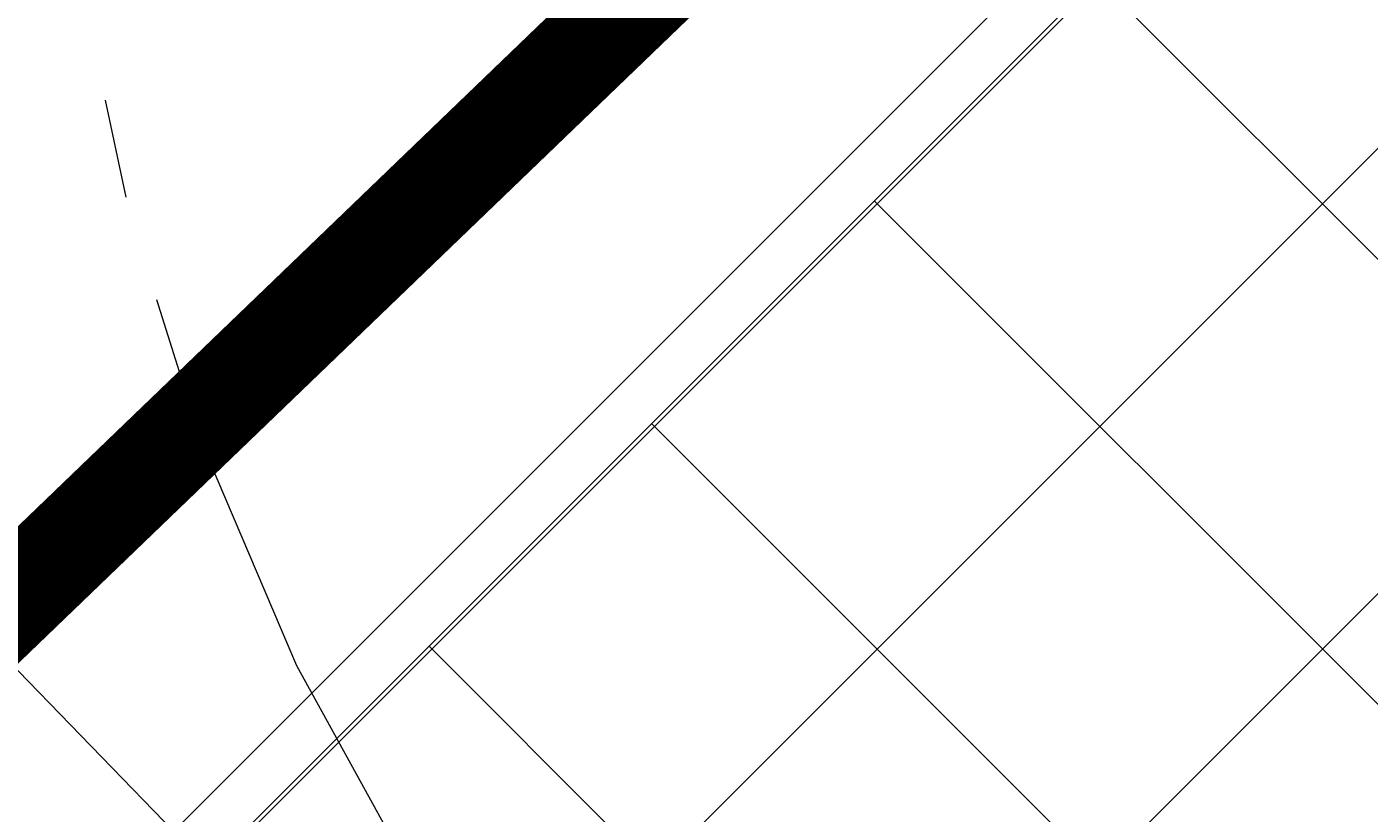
# Model space of a CAD drawing. Header units: millimetres. Extents: x -527259 to -526551, y -1129736 to -1129000.
# Tile 11 of 213: x -527177.544 to -527176.191, y -1129628.842 to -1129628.049. Entities that reach past the tile are written whole.
import ezdxf

# ---------------------------------------------------------------- set-up
doc = ezdxf.new("R2010")
doc.units = ezdxf.units.MM
doc.header["$LTSCALE"] = 12
doc.header["$PDSIZE"] = -4
doc.linetypes.add('ACAD_ISO05W100', pattern=[33, 24, -3, 0, -3, 0, -3])
doc.linetypes.add('C_1', pattern=[0.6, 0.3, -0.3])
for name, color, linetype, lineweight in [('ISa_destova_kanalizace', 4, 'KANALIZACE_DESTOVA_PODZ', 9), ('koty', 6, 'Continuous', 9), ('Objekt', 230, 'Continuous', 9), ('srafy', 6, 'Continuous', 9), ('tlusta', 7, 'Continuous', 15)]:
    doc.layers.add(name, color=color, linetype=linetype, lineweight=lineweight)
doc.styles.add('laplan', font='txt', dxfattribs={"height": 0.002})
doc.linetypes.add('KANALIZACE_DESTOVA_PODZ', pattern='A,35,-15,[102,CADKON.SHX,S=5,R=0,X=0,Y=5],-5,[106,CADKON.SHX,S=5,R=0,X=10,Y=0],30,-15', length=100)
doc.linetypes.add('KANALIZACE_SPLASKOVA_PODZ', pattern='A,35,-15,[102,CADKON.SHX,S=5,R=0,X=0,Y=5],-5,[102,CADKON.SHX,S=5,R=0,X=20,Y=5],30,-15', length=100)
doc.dimstyles.new('laplan', dxfattribs={"dimscale": 0, "dimtxt": 0.002, "dimasz": 0.0015, "dimexe": 0.002, "dimexo": 0, "dimgap": 0.001, "dimtad": 1, "dimtoh": 1, "dimrnd": 0.05, "dimzin": 1, "dimtxsty": 'laplan', "dimblk": 'OBLIQUE', "dimcen": 0.002, "dimclrd": 256, "dimclre": 256, "dimclrt": 256, "dimadec": 0, "dimazin": 0, "dimtfac": 1, "dimtmove": 1, "dimatfit": 2, "dimfxl": 0.0065, "dimfxlon": 1, "dimtfill": 1, "dimlwd": 13, "dimlwe": -1, "dimarcsym": 0})

# ---------------------------------------------------------------- blocks, each defined once
blk = doc.blocks.new('_OBLIQUE')
at = {"color": 0, "linetype": 'ByBlock'}
blk.add_line((-0.5, -0.5), (0.5, 0.5), dxfattribs=at)
blk = doc.blocks.new('*D241')
at = {"layer": 'Defpoints', "color": 0, "transparency": 16777216}
for p in [(-527179.3283609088, -1129617.119505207), (-527166.0257343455, -1129630.42213177), (-527166.9798262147, -1129631.376223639)]:
    blk.add_point(p, dxfattribs=at)
at = {"layer": 'koty', "transparency": 16777216}
for p, q in [((-527179.3632139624, -1129617.15435826), (-527180.5652954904, -1129618.356439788)), ((-527166.0605873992, -1129630.456984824), (-527167.2626689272, -1129631.659066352))]:
    blk.add_line(p, q, dxfattribs=at)
at = {"layer": 'koty', "lineweight": 13, "transparency": 16777216}
blk.add_line((-527180.282452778, -1129618.073597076), (-527166.9798262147, -1129631.376223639), dxfattribs=at)
at = {"layer": 'koty', "lineweight": 13, "transparency": 16777216, "xscale": 0.3, "yscale": 0.3, "zscale": 0.3}
for p, rotation in [((-527180.282452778, -1129618.073597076), 135), ((-527166.9798262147, -1129631.376223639), 315)]:
    blk.add_blockref('_OBLIQUE', p, dxfattribs=dict(at, rotation=rotation))
at = {"layer": 'koty', "lineweight": 5, "transparency": 16777216, "insert": (-527173.327285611, -1129624.421056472), "char_height": 0.4, "attachment_point": 5, "rotation": 315, "style": 'laplan', "bg_fill": 3, "box_fill_scale": 1.1, "bg_fill_color": 256, "bg_fill_true_color": 13158600, "bg_fill_transparency": 0}
blk.add_mtext('18,80', dxfattribs=at)
blk = doc.blocks.new('*D245')
at = {"layer": 'Defpoints', "color": 0, "transparency": 16777216}
for p in [(-527174.3181938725, -1129622.907489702), (-527172.8807772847, -1129624.34490629), (-527179.0982720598, -1129630.562401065)]:
    blk.add_point(p, dxfattribs=at)
at = {"layer": 'koty', "transparency": 16777216}
for p, q in [((-527173.3989550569, -1129623.826728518), (-527174.6010365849, -1129622.62464699)), ((-527179.6164498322, -1129630.044223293), (-527180.8185313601, -1129628.842141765))]:
    blk.add_line(p, q, dxfattribs=at)
at = {"layer": 'koty', "lineweight": 13, "transparency": 16777216}
blk.add_line((-527180.5356886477, -1129629.124984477), (-527174.3181938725, -1129622.907489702), dxfattribs=at)
at = {"layer": 'koty', "lineweight": 13, "transparency": 16777216, "xscale": 0.3, "yscale": 0.3, "zscale": 0.3}
for p, rotation in [((-527174.3181938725, -1129622.907489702), 44.99999999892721), ((-527180.5356886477, -1129629.124984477), 224.9999999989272)]:
    blk.add_blockref('_OBLIQUE', p, dxfattribs=dict(at, rotation=rotation))
at = {"layer": 'koty', "lineweight": 5, "transparency": 16777216, "insert": (-527177.7307951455, -1129625.712383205), "char_height": 0.4, "attachment_point": 5, "rotation": 44.99999999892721, "style": 'laplan', "bg_fill": 3, "box_fill_scale": 1.1, "bg_fill_color": 256, "bg_fill_true_color": 13158600, "bg_fill_transparency": 0}
blk.add_mtext('8,80', dxfattribs=at)
blk = doc.blocks.new('*D247')
at = {"layer": 'Defpoints', "color": 0, "transparency": 16777216}
for p in [(-527181.3325048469, -1129629.921800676), (-527179.0982720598, -1129630.562401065), (-527177.4162123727, -1129633.83809315)]:
    blk.add_point(p, dxfattribs=at)
at = {"layer": 'koty', "lineweight": 13, "transparency": 16777216}
for p, q in [((-527181.6125151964, -1129628.844974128), (-527182.9033723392, -1129628.844974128)), ((-527180.9340967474, -1129629.523392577), (-527181.6125151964, -1129628.844974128)), ((-527180.5356886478, -1129629.124984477), (-527181.3325048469, -1129629.921800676))]:
    blk.add_line(p, q, dxfattribs=at)
at = {"layer": 'koty', "transparency": 16777216}
for p, q in [((-527179.6164498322, -1129630.044223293), (-527180.8185313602, -1129628.842141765)), ((-527180.4132660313, -1129630.841039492), (-527181.6153475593, -1129629.638957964))]:
    blk.add_line(p, q, dxfattribs=at)
at = {"layer": 'koty', "lineweight": 13, "transparency": 16777216, "xscale": 0.3, "yscale": 0.3, "zscale": 0.3}
for p, rotation in [((-527180.5356886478, -1129629.124984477), 45), ((-527181.3325048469, -1129629.921800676), 225)]:
    blk.add_blockref('_OBLIQUE', p, dxfattribs=dict(at, rotation=rotation))
at = {"layer": 'koty', "lineweight": 5, "transparency": 16777216, "insert": (-527182.257943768, -1129628.415259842), "char_height": 0.4, "attachment_point": 5, "style": 'laplan', "bg_fill": 3, "box_fill_scale": 1.1, "bg_fill_color": 256, "bg_fill_true_color": 13158600, "bg_fill_transparency": 0}
blk.add_mtext('1,15', dxfattribs=at)
blk = doc.blocks.new('*D250')
at = {"layer": 'Defpoints', "color": 0, "transparency": 16777216}
for p in [(-527172.3139700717, -1129627.390273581), (-527171.865309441, -1129627.838934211), (-527177.6342325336, -1129633.607857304)]:
    blk.add_point(p, dxfattribs=at)
at = {"layer": 'koty', "transparency": 16777216}
for p, q in [((-527171.865309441, -1129627.838934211), (-527172.5968127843, -1129627.107430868)), ((-527177.6342325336, -1129633.607857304), (-527178.365735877, -1129632.876353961))]:
    blk.add_line(p, q, dxfattribs=at)
at = {"layer": 'koty', "lineweight": 13, "transparency": 16777216}
blk.add_line((-527178.0828931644, -1129633.159196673), (-527172.3139700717, -1129627.390273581), dxfattribs=at)
at = {"layer": 'koty', "lineweight": 13, "transparency": 16777216, "xscale": 0.3, "yscale": 0.3, "zscale": 0.3}
for p, rotation in [((-527172.3139700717, -1129627.390273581), 45.00000000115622), ((-527178.0828931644, -1129633.159196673), 225.0000000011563)]:
    blk.add_blockref('_OBLIQUE', p, dxfattribs=dict(at, rotation=rotation))
at = {"layer": 'koty', "lineweight": 5, "transparency": 16777216, "insert": (-527175.2276651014, -1129629.696260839), "char_height": 0.4, "attachment_point": 5, "rotation": 45.00000000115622, "style": 'laplan', "bg_fill": 3, "box_fill_scale": 1.1, "bg_fill_color": 256, "bg_fill_true_color": 13158600, "bg_fill_transparency": 0}
blk.add_mtext('8,15', dxfattribs=at)
blk = doc.blocks.new('*D254')
at = {"layer": 'Defpoints', "color": 0, "transparency": 16777216}
for p in [(-527176.9483451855, -1129614.739489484), (-527179.3283609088, -1129617.119505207), (-527166.0257343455, -1129630.42213177)]:
    blk.add_point(p, dxfattribs=at)
at = {"layer": 'koty', "transparency": 16777216}
for p, q in [((-527177.867584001, -1129615.658728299), (-527176.665502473, -1129614.456646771)), ((-527164.5649574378, -1129628.961354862), (-527163.3628759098, -1129627.759273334))]:
    blk.add_line(p, q, dxfattribs=at)
at = {"layer": 'koty', "lineweight": 13, "transparency": 16777216}
blk.add_line((-527163.6457186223, -1129628.042116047), (-527176.9483451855, -1129614.739489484), dxfattribs=at)
at = {"layer": 'koty', "lineweight": 13, "transparency": 16777216, "xscale": 0.3, "yscale": 0.3, "zscale": 0.3}
for p, rotation in [((-527176.9483451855, -1129614.739489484), 135), ((-527163.6457186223, -1129628.042116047), 315)]:
    blk.add_blockref('_OBLIQUE', p, dxfattribs=dict(at, rotation=rotation))
at = {"layer": 'koty', "lineweight": 5, "transparency": 16777216, "insert": (-527169.9931780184, -1129621.08694888), "char_height": 0.4, "attachment_point": 5, "rotation": 315, "style": 'laplan', "bg_fill": 3, "box_fill_scale": 1.1, "bg_fill_color": 256, "bg_fill_true_color": 13158600, "bg_fill_transparency": 0}
blk.add_mtext('18,80', dxfattribs=at)

msp = doc.modelspace()

# ---------------------------------------------------------------- hatches: boundary and pattern name
at = {"layer": 'srafy', "transparency": 33554610}
h = msp.add_hatch(dxfattribs=at)
h.set_pattern_fill('ANSI37', color=230, scale=0.1)
h.set_pattern_definition([(45, (13890.92835443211, 40138.13834657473), (-0.2245064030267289, 0.2245064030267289), []), (135, (13890.92835443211, 40138.13834657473), (-0.2245064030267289, -0.2245064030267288), [])])
edge = h.paths.add_edge_path(flags=16)
edge.add_line((-527176.0859102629, -1129630.462003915), (-527176.1191814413, -1129630.485911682))
edge.add_line((-527176.1191814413, -1129630.485911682), (-527176.1426259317, -1129630.462467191))
edge.add_line((-527176.1426259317, -1129630.462467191), (-527176.2304839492, -1129630.550325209))
edge.add_line((-527176.2304839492, -1129630.550325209), (-527176.2038967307, -1129630.576912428))
edge.add_line((-527176.2038967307, -1129630.576912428), (-527176.2604652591, -1129630.633480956))
edge.add_line((-527176.2604652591, -1129630.633480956), (-527176.2870524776, -1129630.606893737))
edge.add_line((-527176.2870524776, -1129630.606893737), (-527176.3795349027, -1129630.699376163))
edge.add_line((-527176.3795349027, -1129630.699376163), (-527176.3826534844, -1129630.702494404))
edge.add_arc((-527176.3972904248, -1129630.687716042), 0.02080000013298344, 225.0000002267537, 314.72453828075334, ccw=False)
edge.add_line((-527176.4119982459, -1129630.702423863), (-527176.5195313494, -1129630.59489076))
edge.add_arc((-527176.5255342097, -1129630.602888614), 0.0100000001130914, 53.10961498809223, 75.17525174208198)
edge.add_line((-527176.5229755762, -1129630.593221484), (-527176.535812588, -1129630.589781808))
edge.add_line((-527176.535812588, -1129630.589781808), (-527176.5400552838, -1129630.585539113))
edge.add_line((-527176.5400552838, -1129630.585539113), (-527176.6507174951, -1129630.474876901))
edge.add_line((-527176.6507174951, -1129630.474876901), (-527176.6549601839, -1129630.470634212))
edge.add_line((-527176.6549601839, -1129630.470634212), (-527176.6584156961, -1129630.457738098))
edge.add_arc((-527176.668066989, -1129630.460355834), 0.00999999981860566, 15.17532693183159, 53.10961658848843)
edge.add_line((-527176.6620641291, -1129630.45235798), (-527176.7188259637, -1129630.395596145))
edge.add_line((-527176.7188259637, -1129630.395596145), (-527176.7219938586, -1129630.392428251))
edge.add_arc((-527176.7072860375, -1129630.377720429), 0.02080000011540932, 135.0000002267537, 225.0000002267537, ccw=False)
edge.add_line((-527176.7219938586, -1129630.363012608), (-527176.6264637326, -1129630.267482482))
edge.add_line((-527176.6264637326, -1129630.267482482), (-527176.6550308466, -1129630.238915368))
edge.add_line((-527176.6550308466, -1129630.238915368), (-527176.6320498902, -1129630.215934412))
edge.add_line((-527176.6320498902, -1129630.215934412), (-527176.6161399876, -1129630.231844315))
edge.add_arc((-527176.6108366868, -1129630.226541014), 0.007500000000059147, 225.0000006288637, 404.9999999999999)
edge.add_line((-527176.6055333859, -1129630.221237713), (-527176.6214432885, -1129630.20532781))
edge.add_line((-527176.6214432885, -1129630.20532781), (-527176.5984623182, -1129630.18234684))
edge.add_line((-527176.5984623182, -1129630.18234684), (-527176.5698952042, -1129630.210913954))
edge.add_line((-527176.5698952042, -1129630.210913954), (-527176.1396914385, -1129629.780710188))
edge.add_line((-527176.1396914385, -1129629.780710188), (-527176.1682585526, -1129629.752143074))
edge.add_line((-527176.1682585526, -1129629.752143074), (-527176.1452775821, -1129629.729162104))
edge.add_line((-527176.1452775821, -1129629.729162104), (-527176.1293676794, -1129629.745072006))
edge.add_arc((-527176.1240643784, -1129629.739768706), 0.00750000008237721, 225, 405.0000006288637)
edge.add_line((-527176.1187610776, -1129629.734465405), (-527176.1346709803, -1129629.718555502))
edge.add_line((-527176.1346709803, -1129629.718555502), (-527176.11169001, -1129629.695574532))
edge.add_line((-527176.11169001, -1129629.695574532), (-527176.0831228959, -1129629.724141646))
edge.add_line((-527176.0831228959, -1129629.724141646), (-527175.9876634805, -1129629.62868223))
edge.add_arc((-527175.9729556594, -1129629.643390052), 0.02080000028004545, 50.62048318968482, 134.9999993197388, ccw=False)
edge.add_line((-527175.9597590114, -1129629.627312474), (-527175.955150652, -1129629.631920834))
edge.add_line((-527175.955150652, -1129629.631920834), (-527175.9498332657, -1129629.637096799))
edge.add_line((-527175.9498332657, -1129629.637096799), (-527175.9582478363, -1129629.628682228))
edge.add_line((-527175.9582478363, -1129629.628682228), (-527175.955150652, -1129629.631920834))
edge.add_line((-527175.955150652, -1129629.631920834), (-527175.6483229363, -1129629.938748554))
edge.add_arc((-527175.6630307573, -1129629.953456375), 0.02080000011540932, -44.999999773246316, 45.000000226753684, ccw=False)
edge.add_line((-527175.6483229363, -1129629.968164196), (-527175.6938252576, -1129630.013666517))
edge.add_line((-527175.6938252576, -1129630.013666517), (-527175.670380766, -1129630.037111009))
edge.add_line((-527175.670380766, -1129630.037111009), (-527175.694288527, -1129630.070382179))
edge.add_line((-527175.694288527, -1129630.070382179), (-527176.0859102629, -1129630.462003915))
edge = h.paths.add_edge_path(flags=0)
edge.add_arc((-527176.397290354, -1129630.646420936), 0.0102679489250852, 228.3788244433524, 319.1481904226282, ccw=False)
edge.add_line((-527176.4041103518, -1129630.654096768), (-527176.4606788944, -1129630.597528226))
edge.add_arc((-527176.4538588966, -1129630.589852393), 0.01026794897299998, 135.0758604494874, 228.3788244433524, ccw=False)
edge.add_line((-527176.4611290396, -1129630.582601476), (-527175.7681645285, -1129629.889636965))
edge.add_arc((-527175.7608943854, -1129629.896887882), 0.0102679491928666, 48.38166479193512, 135.0758599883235, ccw=False)
edge.add_line((-527175.7540747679, -1129629.889211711), (-527175.6969075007, -1129629.946378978))
edge.add_arc((-527175.7039785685, -1129629.953450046), 0.01000000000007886, -44.999999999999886, 45, ccw=False)
edge.add_line((-527175.6969075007, -1129629.960521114), (-527176.3895236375, -1129630.653137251))
edge = h.paths.add_edge_path(flags=0)
edge.add_arc((-527176.5033563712, -1129630.540354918), 0.01026794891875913, 228.3788244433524, 315, ccw=False)
edge.add_line((-527176.510176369, -1129630.548030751), (-527176.5667449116, -1129630.491462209))
edge.add_arc((-527176.5599249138, -1129630.483786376), 0.01026794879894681, 135.0758595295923, 228.3788235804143, ccw=False)
edge.add_line((-527176.5671950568, -1129630.476535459), (-527175.8742305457, -1129629.783570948))
edge.add_arc((-527175.8669604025, -1129629.790821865), 0.01026794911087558, 48.38166392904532, 135.0758613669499, ccw=False)
edge.add_line((-527175.860140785, -1129629.783145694), (-527175.8035722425, -1129629.839714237))
edge.add_arc((-527175.8103918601, -1129629.847390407), 0.01026794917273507, -45.00000045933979, 48.381663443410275, ccw=False)
edge.add_line((-527175.8031313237, -1129629.854650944), (-527176.4960958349, -1129630.547615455))
edge = h.paths.add_edge_path(flags=0)
edge.add_arc((-527176.2463231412, -1129630.59105456), 0.007499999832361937, 0, 360)
edge = h.paths.add_edge_path(flags=0)
edge.add_arc((-527176.6094223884, -1129630.434288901), 0.01026794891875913, 228.3788244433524, 315, ccw=False)
edge.add_line((-527176.6162423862, -1129630.441964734), (-527176.6166703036, -1129630.441536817))
edge.add_line((-527176.6166703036, -1129630.441536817), (-527176.6728109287, -1129630.385396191))
edge.add_arc((-527176.6659909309, -1129630.377720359), 0.01026794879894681, 139.1490363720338, 228.3788235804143, ccw=False)
edge.add_line((-527176.6737577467, -1129630.371004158), (-527175.9807847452, -1129629.678029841))
edge.add_arc((-527175.9730264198, -1129629.684755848), 0.01026794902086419, 48.381663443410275, 139.0766583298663, ccw=False)
edge.add_line((-527175.9662068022, -1129629.677079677), (-527175.9096382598, -1129629.733648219))
edge.add_arc((-527175.9164578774, -1129629.74132439), 0.01026794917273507, -44.999999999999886, 48.381663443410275, ccw=False)
edge.add_line((-527175.9091973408, -1129629.748584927), (-527176.6021618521, -1129630.441549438))
edge = h.paths.add_edge_path(flags=16)
edge.add_line((-527176.6292712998, -1129630.950002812), (-527176.6747736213, -1129630.995505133))
edge.add_line((-527176.6747736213, -1129630.995505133), (-527176.6513291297, -1129631.018949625))
edge.add_line((-527176.6513291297, -1129631.018949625), (-527176.6752368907, -1129631.052220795))
edge.add_line((-527176.6752368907, -1129631.052220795), (-527177.0668586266, -1129631.44384253))
edge.add_line((-527177.0668586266, -1129631.44384253), (-527177.1001298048, -1129631.467750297))
edge.add_line((-527177.1001298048, -1129631.467750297), (-527177.1235742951, -1129631.444305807))
edge.add_line((-527177.1235742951, -1129631.444305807), (-527177.2114323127, -1129631.532163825))
edge.add_line((-527177.2114323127, -1129631.532163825), (-527177.1848450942, -1129631.558751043))
edge.add_line((-527177.1848450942, -1129631.558751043), (-527177.2414136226, -1129631.615319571))
edge.add_line((-527177.2414136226, -1129631.615319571), (-527177.2680008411, -1129631.588732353))
edge.add_line((-527177.2680008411, -1129631.588732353), (-527177.3604832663, -1129631.681214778))
edge.add_line((-527177.3604832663, -1129631.681214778), (-527177.3636018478, -1129631.684333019))
edge.add_arc((-527177.3782387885, -1129631.669554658), 0.02080000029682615, 225.0000009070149, 314.72453873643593, ccw=False)
edge.add_line((-527177.3929466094, -1129631.684262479), (-527177.500479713, -1129631.576729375))
edge.add_arc((-527177.5064825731, -1129631.58472723), 0.01000000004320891, 53.10961552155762, 75.17525238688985)
edge.add_line((-527177.5039239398, -1129631.5750601), (-527177.5167609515, -1129631.571620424))
edge.add_line((-527177.5167609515, -1129631.571620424), (-527177.5210036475, -1129631.567377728))
edge.add_line((-527177.5210036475, -1129631.567377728), (-527177.6316658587, -1129631.456715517))
edge.add_line((-527177.6316658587, -1129631.456715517), (-527177.6359085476, -1129631.452472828))
edge.add_line((-527177.6359085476, -1129631.452472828), (-527177.6393640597, -1129631.439576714))
edge.add_arc((-527177.6490153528, -1129631.44219445), 0.01000000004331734, 15.17532658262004, 53.10961552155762)
edge.add_line((-527177.6430124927, -1129631.434196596), (-527177.6997743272, -1129631.377434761))
edge.add_line((-527177.6997743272, -1129631.377434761), (-527177.7029422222, -1129631.374266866))
edge.add_arc((-527177.6882344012, -1129631.359559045), 0.02079999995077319, 135, 224.9999997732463, ccw=False)
edge.add_line((-527177.7029422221, -1129631.344851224), (-527177.6074120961, -1129631.249321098))
edge.add_line((-527177.6074120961, -1129631.249321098), (-527177.6359792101, -1129631.220753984))
edge.add_line((-527177.6359792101, -1129631.220753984), (-527177.6129982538, -1129631.197773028))
edge.add_line((-527177.6129982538, -1129631.197773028), (-527177.5970883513, -1129631.21368293))
edge.add_arc((-527177.5917850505, -1129631.20837963), 0.007500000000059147, 225.0000006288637, 404.9999999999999)
edge.add_line((-527177.5864817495, -1129631.203076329), (-527177.6023916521, -1129631.187166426))
edge.add_line((-527177.6023916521, -1129631.187166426), (-527177.5794106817, -1129631.164185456))
edge.add_line((-527177.5794106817, -1129631.164185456), (-527177.5508435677, -1129631.19275257))
edge.add_line((-527177.5508435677, -1129631.19275257), (-527177.1206398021, -1129630.762548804))
edge.add_line((-527177.1206398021, -1129630.762548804), (-527177.149206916, -1129630.73398169))
edge.add_line((-527177.149206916, -1129630.73398169), (-527177.1262259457, -1129630.71100072))
edge.add_line((-527177.1262259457, -1129630.71100072), (-527177.110316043, -1129630.726910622))
edge.add_arc((-527177.1050127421, -1129630.721607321), 0.00750000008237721, 225, 405.0000006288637)
edge.add_line((-527177.0997094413, -1129630.71630402), (-527177.1156193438, -1129630.700394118))
edge.add_line((-527177.1156193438, -1129630.700394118), (-527177.0926383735, -1129630.677413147))
edge.add_line((-527177.0926383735, -1129630.677413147), (-527177.0640712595, -1129630.705980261))
edge.add_line((-527177.0640712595, -1129630.705980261), (-527176.9686118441, -1129630.610520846))
edge.add_arc((-527176.953904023, -1129630.625228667), 0.02080000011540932, 50.62048253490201, 134.9999997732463, ccw=False)
edge.add_line((-527176.940707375, -1129630.60915109), (-527176.9360990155, -1129630.613759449))
edge.add_line((-527176.9360990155, -1129630.613759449), (-527176.9307816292, -1129630.618935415))
edge.add_line((-527176.9307816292, -1129630.618935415), (-527176.9391962, -1129630.610520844))
edge.add_line((-527176.9391962, -1129630.610520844), (-527176.9392669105, -1129630.610591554))
edge.add_line((-527176.9392669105, -1129630.610591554), (-527176.6292712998, -1129630.920587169))
edge.add_arc((-527176.6439791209, -1129630.935294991), 0.02080000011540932, -44.999999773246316, 45.000000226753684, ccw=False)
edge = h.paths.add_edge_path(flags=0)
edge.add_line((-527176.6778558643, -1129630.94235973), (-527177.370472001, -1129631.634975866))
edge.add_arc((-527177.3782387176, -1129631.628259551), 0.0102679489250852, 228.3788244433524, 319.1481904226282, ccw=False)
edge.add_line((-527177.3850587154, -1129631.635935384), (-527177.4416272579, -1129631.579366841))
edge.add_arc((-527177.4348072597, -1129631.571691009), 0.0102679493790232, 135.0758632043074, 228.3788238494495, ccw=False)
edge.add_line((-527177.4420774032, -1129631.564440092), (-527176.7491128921, -1129630.871475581))
edge.add_arc((-527176.741842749, -1129630.878726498), 0.0102679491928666, 48.38166430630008, 135.0758599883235, ccw=False)
edge.add_line((-527176.7350231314, -1129630.871050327), (-527176.6778558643, -1129630.928217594))
edge.add_arc((-527176.6849269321, -1129630.935288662), 0.01000000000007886, -44.999999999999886, 45, ccw=False)
edge = h.paths.add_edge_path(flags=0)
edge.add_line((-527176.7840796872, -1129630.836489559), (-527177.4770441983, -1129631.52945407))
edge.add_arc((-527177.4843047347, -1129631.522193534), 0.01026794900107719, 228.3788244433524, 315.0000004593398, ccw=False)
edge.add_line((-527177.4911247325, -1129631.529869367), (-527177.5476932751, -1129631.473300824))
edge.add_arc((-527177.5408732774, -1129631.465624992), 0.01026794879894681, 135.0758595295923, 228.3788235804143, ccw=False)
edge.add_line((-527177.5481434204, -1129631.458374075), (-527176.8551789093, -1129630.765409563))
edge.add_arc((-527176.8479087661, -1129630.77266048), 0.01026794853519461, 48.38166085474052, 135.0758636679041, ccw=False)
edge.add_line((-527176.8410891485, -1129630.76498431), (-527176.784520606, -1129630.821552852))
edge.add_arc((-527176.7913402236, -1129630.829229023), 0.01026794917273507, -45.00000045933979, 48.381663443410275, ccw=False)
edge = h.paths.add_edge_path(flags=0)
edge.add_line((-527176.8901457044, -1129630.730423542), (-527177.5831102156, -1129631.423388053))
edge.add_arc((-527177.590370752, -1129631.416127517), 0.01026794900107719, 228.378824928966, 315.0000004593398, ccw=False)
edge.add_line((-527177.5971907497, -1129631.423803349), (-527177.5976186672, -1129631.423375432))
edge.add_line((-527177.5976186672, -1129631.423375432), (-527177.6537592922, -1129631.367234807))
edge.add_arc((-527177.6469392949, -1129631.359558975), 0.0102679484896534, 139.1490346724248, 228.3788255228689, ccw=False)
edge.add_line((-527177.6547061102, -1129631.352842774), (-527176.9617331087, -1129630.659868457))
edge.add_arc((-527176.9539747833, -1129630.666594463), 0.01026794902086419, 48.38166392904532, 139.0766583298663, ccw=False)
edge.add_line((-527176.9471551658, -1129630.658918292), (-527176.8905866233, -1129630.715486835))
edge.add_arc((-527176.8974062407, -1129630.723163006), 0.01026794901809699, -44.999999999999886, 48.38166441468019, ccw=False)
h.paths.add_polyline_path([(-527177.0507278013, -1129629.843218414), (-527177.1432102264, -1129629.935700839), (-527177.1461872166, -1129629.93881925), (-527177.1063771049, -1129629.899009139), (-527177.0506627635, -1129629.843283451)], flags=16)
edge = h.paths.add_edge_path(flags=16)
edge.add_arc((-527176.5152358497, -1129629.362032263), 0.001999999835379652, 314.999995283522, 405.0000070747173)
edge.add_line((-527176.5138216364, -1129629.36061805), (-527176.5283173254, -1129629.346122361))
edge.add_arc((-527176.5230140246, -1129629.34081906), 0.007500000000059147, 45, 225.0000006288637, ccw=False)
edge.add_line((-527176.5177107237, -1129629.335515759), (-527176.501800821, -1129629.351425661))
edge.add_line((-527176.501800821, -1129629.351425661), (-527176.5003866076, -1129629.350011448))
edge.add_arc((-527176.5018008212, -1129629.348597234), 0.002000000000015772, 225.0000023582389, 315, ccw=False)
edge.add_line((-527176.5032150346, -1129629.350011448), (-527176.5177107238, -1129629.335515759))
edge.add_arc((-527176.5230140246, -1129629.34081906), 0.007500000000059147, 45.0000006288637, 225)
edge.add_line((-527176.5283173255, -1129629.346122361), (-527176.5124074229, -1129629.362032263))
edge.add_line((-527176.5124074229, -1129629.362032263), (-527176.5138216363, -1129629.363446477))
edge = h.paths.add_edge_path(flags=16)
edge.add_line((-527176.7514095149, -1129628.865077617), (-527177.4856691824, -1129629.599337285))
edge.add_arc((-527177.4709613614, -1129629.614045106), 0.02079999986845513, 135, 225)
edge.add_line((-527177.4856691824, -1129629.628752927), (-527177.2375982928, -1129629.876823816))
edge.add_arc((-527177.243601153, -1129629.884821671), 0.0100000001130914, 53.10961498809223, 75.17525174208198)
edge.add_line((-527177.2410425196, -1129629.875154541), (-527177.2538795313, -1129629.871714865))
edge.add_line((-527177.2538795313, -1129629.871714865), (-527177.2581222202, -1129629.867472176))
edge.add_line((-527177.2581222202, -1129629.867472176), (-527177.3687844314, -1129629.756809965))
edge.add_line((-527177.3687844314, -1129629.756809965), (-527177.3730271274, -1129629.752567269))
edge.add_line((-527177.3730271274, -1129629.752567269), (-527177.3764826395, -1129629.739671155))
edge.add_arc((-527177.3861339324, -1129629.742288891), 0.00999999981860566, 15.17532693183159, 53.10961658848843)
edge.add_line((-527177.3801310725, -1129629.734291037), (-527177.4825012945, -1129629.631920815))
edge.add_line((-527177.4825012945, -1129629.631920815), (-527177.4857397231, -1129629.628682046))
edge.add_arc((-527177.4709613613, -1129629.614045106), 0.02079999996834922, 134.9999997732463, 224.724538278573, ccw=False)
edge.add_line((-527177.4856691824, -1129629.599337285), (-527177.3901390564, -1129629.503807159))
edge.add_line((-527177.3901390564, -1129629.503807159), (-527177.4167262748, -1129629.47721994))
edge.add_line((-527177.4167262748, -1129629.47721994), (-527177.3601577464, -1129629.420651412))
edge.add_line((-527177.3601577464, -1129629.420651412), (-527177.333570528, -1129629.44723863))
edge.add_line((-527177.333570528, -1129629.44723863), (-527177.2457125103, -1129629.359380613))
edge.add_line((-527177.2457125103, -1129629.359380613), (-527177.2691570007, -1129629.335936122))
edge.add_line((-527177.2691570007, -1129629.335936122), (-527177.2452492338, -1129629.302664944))
edge.add_line((-527177.2452492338, -1129629.302664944), (-527176.8536274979, -1129628.911043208))
edge.add_line((-527176.8536274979, -1129628.911043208), (-527176.8203563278, -1129628.887135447))
edge.add_line((-527176.8203563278, -1129628.887135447), (-527176.7969118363, -1129628.910579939))
edge.add_line((-527176.7969118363, -1129628.910579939), (-527176.7514095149, -1129628.865077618))
edge.add_arc((-527176.7367016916, -1129628.879785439), 0.02080000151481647, 45.00000453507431, 135.0000045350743, ccw=False)
edge.add_line((-527176.7219938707, -1129628.865077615), (-527176.4151661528, -1129629.171905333))
edge.add_line((-527176.4151661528, -1129629.171905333), (-527176.4119275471, -1129629.175002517))
edge.add_line((-527176.4119275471, -1129629.175002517), (-527176.4203421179, -1129629.166587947))
edge.add_line((-527176.4203421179, -1129629.166587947), (-527176.7219973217, -1129628.865074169))
edge.add_arc((-527176.7367016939, -1129628.879785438), 0.02080000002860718, 45.01343402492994, 135.0000002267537)
edge = h.paths.add_edge_path(flags=16)
edge.add_arc((-527177.1609656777, -1129629.882745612), 0.01026794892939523, 228.3788244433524, 319.1489272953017, ccw=False)
edge.add_line((-527177.1677856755, -1129629.890421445), (-527177.224354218, -1129629.833852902))
edge.add_arc((-527177.2175342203, -1129629.826177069), 0.01026794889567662, 135, 228.378824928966, ccw=False)
edge.add_line((-527177.2247947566, -1129629.818916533), (-527176.5318302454, -1129629.125952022))
edge.add_arc((-527176.524569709, -1129629.133212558), 0.01026794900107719, 48.38166392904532, 135.0000004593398, ccw=False)
edge.add_line((-527176.5177500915, -1129629.125536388), (-527176.4611815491, -1129629.18210493))
edge.add_arc((-527176.4680011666, -1129629.189781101), 0.01026794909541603, -40.92344989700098, 48.38166392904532, ccw=False)
edge.add_line((-527176.4602428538, -1129629.196507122), (-527177.1531988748, -1129629.889461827))
edge = h.paths.add_edge_path(flags=16)
edge.add_arc((-527177.0097863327, -1129629.827591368), 0.007499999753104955, 45, 225.0000006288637)
edge.add_line((-527177.0150896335, -1129629.832894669), (-527176.999179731, -1129629.848804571))
edge.add_line((-527176.999179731, -1129629.848804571), (-527177.0005939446, -1129629.850218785))
edge.add_arc((-527177.0020081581, -1129629.848804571), 0.002000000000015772, 315, 404.9999999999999)
edge.add_line((-527177.0005939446, -1129629.847390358), (-527177.0150896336, -1129629.832894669))
edge.add_arc((-527177.0097863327, -1129629.827591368), 0.00750000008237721, 45.00000062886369, 225, ccw=False)
edge.add_line((-527177.0044830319, -1129629.822288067), (-527176.9885731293, -1129629.83819797))
edge.add_line((-527176.9885731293, -1129629.83819797), (-527176.9871589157, -1129629.836783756))
edge.add_arc((-527176.9885731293, -1129629.835369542), 0.002000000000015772, 225, 315, ccw=False)
edge.add_line((-527176.9899873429, -1129629.836783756), (-527177.004483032, -1129629.822288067))
edge = h.paths.add_edge_path(flags=16)
edge.add_arc((-527177.2670316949, -1129629.776679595), 0.01026794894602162, 228.3788244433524, 315.0758604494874, ccw=False)
edge.add_line((-527177.2738516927, -1129629.784355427), (-527177.3304202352, -1129629.727786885))
edge.add_arc((-527177.3236002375, -1129629.720111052), 0.01026794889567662, 135, 228.378824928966, ccw=False)
edge.add_line((-527177.3308607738, -1129629.712850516), (-527176.6378962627, -1129629.019886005))
edge.add_arc((-527176.6306357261, -1129629.027146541), 0.01026794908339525, 48.38166392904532, 135.0000009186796, ccw=False)
edge.add_line((-527176.6238161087, -1129629.01947037), (-527176.5672475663, -1129629.076038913))
edge.add_arc((-527176.5740671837, -1129629.083715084), 0.01026794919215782, -44.92413817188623, 48.38166527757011, ccw=False)
edge.add_line((-527176.5667970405, -1129629.090966), (-527177.2597615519, -1129629.783930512))
edge = h.paths.add_edge_path(flags=0)
edge.add_arc((-527177.2272715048, -1129631.572893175), 0.007499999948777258, 0, 360)
h.paths.add_polyline_path([(-527178.0325664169, -1129630.824166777), (-527178.125048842, -1129630.916649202), (-527178.1280258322, -1129630.919767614), (-527178.0882157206, -1129630.879957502), (-527178.0325013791, -1129630.824231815)], flags=16)
edge = h.paths.add_edge_path(flags=16)
edge.add_line((-527177.7332481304, -1129629.846025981), (-527178.467507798, -1129630.580285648))
edge.add_arc((-527178.4527999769, -1129630.59499347), 0.02080000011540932, 134.9999997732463, 224.9999997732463)
edge.add_line((-527178.467507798, -1129630.60970129), (-527178.2194369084, -1129630.85777218))
edge.add_arc((-527178.2254397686, -1129630.865770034), 0.0100000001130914, 53.10961498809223, 75.17525174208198)
edge.add_line((-527178.2228811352, -1129630.856102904), (-527178.2357181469, -1129630.852663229))
edge.add_line((-527178.2357181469, -1129630.852663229), (-527178.2399608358, -1129630.84842054))
edge.add_line((-527178.2399608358, -1129630.84842054), (-527178.350623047, -1129630.737758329))
edge.add_line((-527178.350623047, -1129630.737758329), (-527178.3548657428, -1129630.733515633))
edge.add_line((-527178.3548657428, -1129630.733515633), (-527178.3583212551, -1129630.720619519))
edge.add_arc((-527178.3679725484, -1129630.723237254), 0.01000000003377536, 15.17532383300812, 53.10961365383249)
edge.add_line((-527178.361969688, -1129630.7152394), (-527178.46433991, -1129630.612869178))
edge.add_line((-527178.46433991, -1129630.612869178), (-527178.4675783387, -1129630.60963041))
edge.add_arc((-527178.4527999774, -1129630.594993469), 0.02079999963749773, 134.9999990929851, 224.7245391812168, ccw=False)
edge.add_line((-527178.4675077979, -1129630.580285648), (-527178.3719776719, -1129630.484755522))
edge.add_line((-527178.3719776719, -1129630.484755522), (-527178.3985648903, -1129630.458168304))
edge.add_line((-527178.3985648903, -1129630.458168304), (-527178.341996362, -1129630.401599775))
edge.add_line((-527178.341996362, -1129630.401599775), (-527178.3154091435, -1129630.428186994))
edge.add_line((-527178.3154091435, -1129630.428186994), (-527178.2275511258, -1129630.340328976))
edge.add_line((-527178.2275511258, -1129630.340328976), (-527178.2509956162, -1129630.316884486))
edge.add_line((-527178.2509956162, -1129630.316884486), (-527178.2270878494, -1129630.283613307))
edge.add_line((-527178.2270878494, -1129630.283613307), (-527177.8354661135, -1129629.891991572))
edge.add_line((-527177.8354661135, -1129629.891991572), (-527177.8021949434, -1129629.868083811))
edge.add_line((-527177.8021949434, -1129629.868083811), (-527177.778750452, -1129629.891528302))
edge.add_line((-527177.778750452, -1129629.891528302), (-527177.7332481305, -1129629.846025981))
edge.add_arc((-527177.7185403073, -1129629.860733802), 0.02080000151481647, 45.00000453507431, 135.0000045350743, ccw=False)
edge.add_line((-527177.7038324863, -1129629.846025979), (-527177.3970047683, -1129630.152853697))
edge.add_line((-527177.3970047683, -1129630.152853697), (-527177.3937661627, -1129630.155950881))
edge.add_line((-527177.3937661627, -1129630.155950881), (-527177.4021807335, -1129630.14753631))
edge.add_line((-527177.4021807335, -1129630.14753631), (-527177.7038359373, -1129629.846022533))
edge.add_arc((-527177.7185403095, -1129629.860733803), 0.02080000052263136, 45.01343538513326, 134.9999981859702)
edge = h.paths.add_edge_path(flags=16)
edge.add_arc((-527177.3730977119, -1129629.670613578), 0.01026794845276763, 228.3788218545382, 315.0758632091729, ccw=False)
edge.add_line((-527177.3799177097, -1129629.67828941), (-527177.4364862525, -1129629.621720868))
edge.add_arc((-527177.4296662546, -1129629.614045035), 0.0102679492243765, 139.1481908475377, 228.3788248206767, ccw=False)
edge.add_line((-527177.4374329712, -1129629.60732872), (-527176.7437664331, -1129628.913662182))
edge.add_arc((-527176.7366953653, -1129628.92073325), 0.01000000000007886, 45, 135, ccw=False)
edge.add_line((-527176.7296242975, -1129628.913662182), (-527176.6733135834, -1129628.969972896))
edge.add_arc((-527176.6801332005, -1129628.977649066), 0.01026794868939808, -44.9241418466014, 48.38166452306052, ccw=False)
edge.add_line((-527176.6728630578, -1129628.984899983), (-527177.3658275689, -1129629.677864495))
edge = h.paths.add_edge_path(flags=16)
edge.add_arc((-527177.5048526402, -1129630.321767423), 0.007500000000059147, 45.0000006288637, 225)
edge.add_line((-527177.5101559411, -1129630.327070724), (-527177.4942460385, -1129630.342980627))
edge.add_line((-527177.4942460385, -1129630.342980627), (-527177.4956602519, -1129630.34439484))
edge.add_arc((-527177.4970744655, -1129630.342980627), 0.002000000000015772, 315, 404.9999999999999)
edge.add_line((-527177.4956602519, -1129630.341566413), (-527177.510155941, -1129630.327070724))
edge.add_arc((-527177.5048526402, -1129630.321767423), 0.007500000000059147, 45, 225.0000006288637, ccw=False)
edge.add_line((-527177.4995493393, -1129630.316464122), (-527177.4836394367, -1129630.332374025))
edge.add_line((-527177.4836394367, -1129630.332374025), (-527177.4822252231, -1129630.330959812))
edge.add_arc((-527177.4836394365, -1129630.329545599), 0.00199999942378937, 224.9999787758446, 315.00001179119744, ccw=False)
edge.add_line((-527177.4850536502, -1129630.330959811), (-527177.4995493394, -1129630.316464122))
edge = h.paths.add_edge_path(flags=16)
edge.add_line((-527177.4420814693, -1129630.177455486), (-527178.1350374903, -1129630.870410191))
edge.add_arc((-527178.1428042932, -1129630.863693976), 0.01026794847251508, 228.3788218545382, 319.14893024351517, ccw=False)
edge.add_line((-527178.149624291, -1129630.871369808), (-527178.2061928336, -1129630.814801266))
edge.add_arc((-527178.1993728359, -1129630.807125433), 0.01026794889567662, 135, 228.378824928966, ccw=False)
edge.add_line((-527178.2066333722, -1129630.799864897), (-527177.513668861, -1129630.106900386))
edge.add_arc((-527177.5064083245, -1129630.114160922), 0.01026794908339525, 48.38166392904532, 135.0000009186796, ccw=False)
edge.add_line((-527177.499588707, -1129630.106484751), (-527177.4430201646, -1129630.163053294))
edge.add_arc((-527177.4498397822, -1129630.170729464), 0.01026794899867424, -40.923450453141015, 48.38166258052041, ccw=False)
edge = h.paths.add_edge_path(flags=16)
edge.add_arc((-527178.2488703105, -1129630.757627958), 0.0102679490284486, 228.3788244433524, 315.0758609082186, ccw=False)
edge.add_line((-527178.2556903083, -1129630.765303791), (-527178.3122588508, -1129630.708735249))
edge.add_arc((-527178.3054388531, -1129630.701059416), 0.01026794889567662, 135, 228.378824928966, ccw=False)
edge.add_line((-527178.3126993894, -1129630.69379888), (-527177.6197348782, -1129630.000834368))
edge.add_arc((-527177.6124743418, -1129630.008094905), 0.01026794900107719, 48.38166392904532, 135.0000004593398, ccw=False)
edge.add_line((-527177.6056547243, -1129630.000418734), (-527177.5490861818, -1129630.056987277))
edge.add_arc((-527177.5559057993, -1129630.064663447), 0.0102679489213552, -44.92414001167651, 48.381663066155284, ccw=False)
edge.add_line((-527177.5486356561, -1129630.071914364), (-527178.2416001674, -1129630.764878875))
edge = h.paths.add_edge_path(flags=0)
edge.add_arc((-527177.3742998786, -1129629.463077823), 0.007499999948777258, 0, 360)
edge = h.paths.add_edge_path(flags=16)
edge.add_arc((-527178.3549363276, -1129630.651561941), 0.01026794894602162, 228.3788244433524, 315.0758604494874, ccw=False)
edge.add_line((-527178.3617563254, -1129630.659237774), (-527178.4183248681, -1129630.602669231))
edge.add_arc((-527178.41150487, -1129630.594993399), 0.01026794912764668, 139.1481898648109, 228.3788234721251, ccw=False)
edge.add_line((-527178.4192715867, -1129630.588277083), (-527177.7256050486, -1129629.894610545))
edge.add_arc((-527177.7185339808, -1129629.901681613), 0.01000000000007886, 45, 135, ccw=False)
edge.add_line((-527177.711462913, -1129629.894610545), (-527177.655152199, -1129629.950921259))
edge.add_arc((-527177.6619718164, -1129629.95859743), 0.01026794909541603, -44.9241390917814, 48.38166392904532, ccw=False)
edge.add_line((-527177.6547016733, -1129629.965848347), (-527178.3476661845, -1129630.658812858))
edge = h.paths.add_edge_path(flags=16)
edge.add_arc((-527177.9916249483, -1129630.808539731), 0.007499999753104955, 45, 225.0000006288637)
edge.add_line((-527177.9969282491, -1129630.813843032), (-527177.9810183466, -1129630.829752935))
edge.add_line((-527177.9810183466, -1129630.829752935), (-527177.9824325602, -1129630.831167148))
edge.add_arc((-527177.9838467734, -1129630.829752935), 0.001999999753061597, 314.9999929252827, 405.000004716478)
edge.add_line((-527177.9824325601, -1129630.828338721), (-527177.9969282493, -1129630.813843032))
edge.add_arc((-527177.9916249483, -1129630.808539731), 0.00750000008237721, 45.00000062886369, 225, ccw=False)
edge.add_line((-527177.9863216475, -1129630.803236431), (-527177.9704117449, -1129630.819146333))
edge.add_line((-527177.9704117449, -1129630.819146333), (-527177.9689975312, -1129630.81773212))
edge.add_arc((-527177.9704117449, -1129630.816317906), 0.002000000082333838, 225, 315.0000023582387, ccw=False)
edge.add_line((-527177.9718259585, -1129630.81773212), (-527177.9863216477, -1129630.803236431))
edge = h.paths.add_edge_path(flags=0)
edge.add_arc((-527178.3561384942, -1129630.444026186), 0.00750000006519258, 0, 360)
h.paths.add_polyline_path([(-527177.4936992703, -1129631.151089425), (-527177.160955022, -1129631.483833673), (-527176.849626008, -1129631.172504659), (-527177.1823702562, -1129630.839760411)], flags=0)
h.paths.add_polyline_path([(-527178.2596763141, -1129630.375506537), (-527177.9269320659, -1129630.708250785), (-527177.6156030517, -1129630.396921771), (-527177.9483473, -1129630.064177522)], flags=0)
h.paths.add_polyline_path([(-527177.2802740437, -1129629.408487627), (-527176.9475297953, -1129629.741231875), (-527176.6362007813, -1129629.429902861), (-527176.9689450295, -1129629.097158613)], flags=0)
h.paths.add_polyline_path([(-527176.4893520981, -1129630.156119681), (-527176.15660785, -1129630.488863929), (-527175.8452788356, -1129630.177534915), (-527176.1780230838, -1129629.844790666)], flags=0)
h.paths.add_polyline_path([(-527172.491868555, -1129624.73381502), (-527172.8454219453, -1129624.38026163), (-527179.0275613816, -1129630.562401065), (-527176.5486854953, -1129633.041276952), (-527176.3434415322, -1129633.07238636), (-527176.0605988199, -1129633.07238636), (-527171.7351367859, -1129628.746924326), (-527172.5006325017, -1129628.419534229), (-527173.4927902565, -1129629.411691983), (-527174.0584756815, -1129628.846006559), (-527174.9047955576, -1129629.692326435), (-527176.1775877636, -1129628.419534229), (-527174.3391101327, -1129626.581056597), (-527173.6055120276, -1129627.314654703), (-527173.032905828, -1129626.742048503), (-527173.7665039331, -1129626.008450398)])

# ---------------------------------------------------------------- linework, layer by layer
at = {"layer": 'ISa_destova_kanalizace', "color": 251, "linetype": 'KANALIZACE_SPLASKOVA_PODZ', "ltscale": 0.002}
msp.add_line((-527184.2098023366, -1129621.836919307), (-527167.5404211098, -1129639.020179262), dxfattribs=at)
at = {"layer": 'Objekt'}
for p, q in [((-527172.8807772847, -1129624.34490629), (-527179.0982720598, -1129630.562401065)), ((-527172.8454219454, -1129624.380261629), (-527179.0275613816, -1129630.562401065))]:
    msp.add_line(p, q, dxfattribs=at)
at = {"layer": 'Objekt', "linetype": 'C_1', "ltscale": 0.2, "const_width": 0.1}
msp.add_lwpolyline([(-527181.8511800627, -1129619.135167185), (-527175.0617884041, -1129626.225282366), (-527180.4382106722, -1129631.397224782), (-527175.2911474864, -1129636.428707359), (-527169.6814578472, -1129630.932157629), (-527165.888141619, -1129634.778320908), (-527162.8370736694, -1129631.851482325), (-527159.8411958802, -1129634.899983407), (-527153.3447342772, -1129628.601051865), (-527152.6730031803, -1129629.267318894), (-527148.424469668, -1129625.020219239), (-527164.7926942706, -1129607.070930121), (-527161.3291929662, -1129603.638524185), (-527165.3391872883, -1129599.355578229), (-527181.745687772, -1129615.327178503), (-527179.8072542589, -1129617.165242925)], close=True, dxfattribs=at)

# ---------------------------------------------------------------- next in the draw order: dimensions: what is measured, and where the dimension line sits
at = {"layer": 'koty', "lineweight": 5}
dim = msp.add_aligned_dim(p1=(-527179.3283609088, -1129617.119505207), p2=(-527166.0257343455, -1129630.42213177), distance=-1.3492896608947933, dimstyle='laplan', override={"dimscale": 0}, dxfattribs=at)
dim.commit()
dim.dimension.update_dxf_attribs({"geometry": '*D241', "text_midpoint": (-527173.327285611, -1129624.421056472)})

# ---------------------------------------------------------------- next in the draw order: dimensions: what is measured, and where the dimension line sits
dim = msp.add_aligned_dim(p1=(-527179.0982720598, -1129630.562401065), p2=(-527172.8807772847, -1129624.34490629), distance=2.0328140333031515, dimstyle='laplan', override={"dimscale": 0}, dxfattribs=at)
dim.commit()
dim.dimension.update_dxf_attribs({"geometry": '*D245', "text_midpoint": (-527177.7307951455, -1129625.712383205)})

# ---------------------------------------------------------------- next in the draw order: dimensions: what is measured, and where the dimension line sits
dim = msp.add_linear_dim(base=(-527181.3325048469, -1129629.921800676), p1=(-527179.0982720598, -1129630.562401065), p2=(-527177.4162123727, -1129633.838093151), angle=225, dimstyle='laplan', override={"dimscale": 0}, dxfattribs=at)
dim.commit()
dim.dimension.update_dxf_attribs({"geometry": '*D247', "text_midpoint": (-527181.8125151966, -1129628.415259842)})

# ---------------------------------------------------------------- next in the draw order: dimensions: what is measured, and where the dimension line sits
dim = msp.add_linear_dim(base=(-527172.3139700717, -1129627.390273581), p1=(-527177.6342325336, -1129633.607857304), p2=(-527171.865309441, -1129627.838934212), angle=44.999999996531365, dimstyle='laplan', override={"dimscale": 0}, dxfattribs=at)
dim.commit()
dim.dimension.update_dxf_attribs({"geometry": '*D250', "text_midpoint": (-527174.9238112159, -1129630.000114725), "dimtype": 161})

# ---------------------------------------------------------------- next in the draw order: dimensions: what is measured, and where the dimension line sits
dim = msp.add_aligned_dim(p1=(-527166.0257343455, -1129630.42213177), p2=(-527179.3283609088, -1129617.119505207), distance=-3.3658505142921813, dimstyle='laplan', override={"dimscale": 0}, dxfattribs=at)
dim.commit()
dim.dimension.update_dxf_attribs({"geometry": '*D254', "text_midpoint": (-527169.9931780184, -1129621.08694888)})

# ---------------------------------------------------------------- next in the draw order: linework, layer by layer
at = {"layer": 'tlusta', "color": 1, "linetype": 'ACAD_ISO05W100', "ltscale": 0.003}
for points in [[(-527176.7353766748, -1129625.778185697), (-527176.6590903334, -1129625.706498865, -0.4142135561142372), (-527172.9132335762, -1129625.822932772), (-527172.2184606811, -1129626.562283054, -0.4150006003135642), (-527172.3400888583, -1129630.313007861), (-527172.3069817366, -1129630.282063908, -0.4134269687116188), (-527176.0476442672, -1129630.160761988), (-527176.8452200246, -1129629.312012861, -0.4142135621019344)], [(-527171.4283155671, -1129628.073670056), (-527170.1485580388, -1129629.435538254, -0.414213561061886), (-527170.3484728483, -1129635.867103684), (-527171.4469563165, -1129636.89935666, -0.4142135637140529), (-527177.8785217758, -1129636.699441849), (-527179.1582793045, -1129635.337573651, -0.414213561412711), (-527178.9583644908, -1129628.906008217), (-527177.8598810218, -1129627.873755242, -0.4142135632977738)]]:
    msp.add_lwpolyline(points, format="xyb", close=True, dxfattribs=at)

doc.saveas('drawing.dxf')
